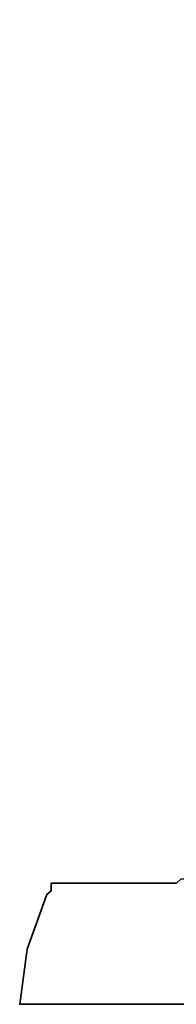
# Model space of a CAD drawing. Header units: millimetres. Extents: x -115 to 753, y -125 to 121.
# Tile 80 of 96: x 479.35 to 479.515, y 4.475 to 5.518. Entities that reach past the tile are written whole.
import ezdxf

# ---------------------------------------------------------------- set-up
doc = ezdxf.new("R2010")
doc.units = ezdxf.units.MM
doc.layers.add('DIM', color=4, linetype='Continuous')
doc.layers.add('layer 1', color=7, linetype='Continuous')

# ---------------------------------------------------------------- blocks, each defined once
blk = doc.blocks.new('TBI MOTION logo(完整正式版)')
at = {"layer": 'layer 1', "color": 22, "lineweight": 35}
blk.add_open_spline([(-40.59125, -7.943749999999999), (-40.59125, -7.943749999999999), (-40.97375, -7.943749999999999), (-40.97375, -7.943749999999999), (-40.97375, -7.943749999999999), (-40.97375, -7.943749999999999), (-41.38125, -7.943749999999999), (-41.38125, -7.943749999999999), (-41.38125, -7.943749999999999), (-41.38125, -7.943749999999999), (-41.54874999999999, -7.943749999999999), (-41.54874999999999, -7.943749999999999), (-41.54874999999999, -7.943749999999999), (-41.54874999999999, -7.943749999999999), (-41.59875, -7.943749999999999), (-41.59875, -7.943749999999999), (-41.59875, -7.943749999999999), (-41.59875, -7.943749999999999), (-41.88374999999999, -7.943749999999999), (-41.88374999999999, -7.943749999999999), (-41.88374999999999, -7.943749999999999), (-41.88374999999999, -7.943749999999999), (-41.90875, -7.91875), (-41.90875, -7.91875), (-41.90875, -7.91875), (-41.90875, -7.91875), (-42.19875, -7.871249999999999), (-42.19875, -7.871249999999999), (-42.19875, -7.871249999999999), (-42.19875, -7.871249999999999), (-42.43875, -7.82375), (-42.43875, -7.82375), (-42.43875, -7.82375), (-42.43875, -7.82375), (-42.45875, -7.82375), (-42.45875, -7.82375), (-42.45875, -7.82375), (-42.45875, -7.82375), (-42.48624999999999, -7.82375), (-42.48624999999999, -7.82375), (-42.48624999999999, -7.82375), (-42.48624999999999, -7.82375), (-42.67625, -7.723749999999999), (-42.67625, -7.723749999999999), (-42.67625, -7.723749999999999), (-42.67625, -7.723749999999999), (-42.70125, -7.70375), (-42.70125, -7.70375), (-42.70125, -7.70375), (-42.70125, -7.70375), (-42.72375, -7.678749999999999), (-42.72375, -7.678749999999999), (-42.72375, -7.678749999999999), (-42.72375, -7.678749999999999), (-42.86875, -7.488749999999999), (-42.86875, -7.488749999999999), (-42.86875, -7.488749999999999), (-42.86875, -7.488749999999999), (-42.89374999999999, -7.438749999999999), (-42.89374999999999, -7.438749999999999), (-42.89374999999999, -7.438749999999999), (-42.89374999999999, -7.438749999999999), (-42.91875, -7.388749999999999), (-42.91875, -7.388749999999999), (-42.91875, -7.388749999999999), (-42.91875, -7.388749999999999), (-42.93874999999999, -7.12875), (-42.93874999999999, -7.12875), (-42.93874999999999, -7.12875), (-42.93874999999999, -7.12875), (-42.96375, -7.103749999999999), (-42.96375, -7.103749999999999), (-42.96375, -7.103749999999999), (-42.96375, -7.103749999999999), (-42.96375, -7.053749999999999), (-42.96375, -7.053749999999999), (-42.96375, -7.053749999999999), (-42.96375, -7.053749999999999), (-42.96375, -7.00875), (-42.96375, -7.00875), (-42.96375, -7.00875), (-42.96375, -7.00875), (-42.91875, -6.69625), (-42.91875, -6.69625), (-42.91875, -6.69625), (-42.91875, -6.69625), (-42.91875, -6.62375), (-42.91875, -6.62375), (-42.91875, -6.62375), (-42.91875, -6.62375), (-42.91875, -6.59625), (-42.91875, -6.59625), (-42.91875, -6.59625), (-42.91875, -6.59625), (-42.91875, -6.57375), (-42.91875, -6.57375), (-42.91875, -6.57375), (-42.91875, -6.57375), (-42.91875, -6.528749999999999), (-42.91875, -6.528749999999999), (-42.91875, -6.528749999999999), (-42.91875, -6.528749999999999), (-42.89374999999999, -6.50375), (-42.89374999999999, -6.50375), (-42.89374999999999, -6.50375), (-42.89374999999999, -6.50375), (-42.84374999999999, -6.38375), (-42.84374999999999, -6.38375), (-42.84374999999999, -6.38375), (-42.84374999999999, -6.38375), (-42.84374999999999, -6.358749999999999), (-42.84374999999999, -6.358749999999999), (-42.84374999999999, -6.358749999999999), (-42.84374999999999, -6.358749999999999), (-42.74625, -6.143749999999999), (-42.74625, -6.143749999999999), (-42.74625, -6.143749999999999), (-42.74625, -6.143749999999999), (-42.70125, -5.853749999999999), (-42.70125, -5.853749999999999), (-42.70125, -5.853749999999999), (-42.70125, -5.853749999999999), (-42.60374999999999, -5.47125), (-42.60374999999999, -5.47125), (-42.60374999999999, -5.47125), (-42.60374999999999, -5.47125), (-42.60374999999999, -5.44875), (-42.60374999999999, -5.44875), (-42.60374999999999, -5.44875), (-42.60374999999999, -5.44875), (-42.38875, -4.678749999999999), (-42.38875, -4.678749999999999), (-42.38875, -4.678749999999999), (-42.38875, -4.678749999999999), (-42.36375, -4.653749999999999), (-42.36375, -4.653749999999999), (-42.36375, -4.653749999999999), (-42.36375, -4.653749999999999), (-42.12375, -3.69625), (-42.12375, -3.69625), (-42.12375, -3.69625), (-42.12375, -3.69625), (-42.12375, -3.67374), (-42.12375, -3.67374), (-42.12375, -3.67374), (-42.12375, -3.67374), (-41.78875, -2.593739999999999), (-41.78875, -2.593739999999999), (-41.78875, -2.593739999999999), (-41.78875, -2.593739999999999), (-41.18875, -0.19375), (-41.18875, -0.19375), (-41.18875, -0.19375), (-41.18875, -0.19375), (-40.54375, 2.20624), (-40.54375, 2.20624), (-40.54375, 2.20624), (-40.54375, 2.20624), (-40.25374999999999, 3.308749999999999), (-40.25374999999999, 3.308749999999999), (-40.25374999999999, 3.308749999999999), (-40.25374999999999, 3.308749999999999), (-39.98875, 4.27125), (-39.98875, 4.27125), (-39.98875, 4.27125), (-39.98875, 4.27125), (-39.77375, 5.131249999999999), (-39.77375, 5.131249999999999), (-39.77375, 5.131249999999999), (-39.77375, 5.131249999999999), (-39.67875, 5.47125), (-39.67875, 5.47125), (-39.67875, 5.47125), (-39.67875, 5.47125), (-39.60375, 5.756249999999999), (-39.60375, 5.756249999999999), (-39.60375, 5.756249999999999), (-39.60375, 5.756249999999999), (-39.60375, 5.78125), (-39.60375, 5.78125), (-39.60375, 5.78125), (-39.60375, 5.78125), (-39.50875, 5.97125), (-39.50875, 5.97125), (-39.50875, 5.97125), (-39.50875, 5.97125), (-39.50875, 6.138749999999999), (-39.50875, 6.138749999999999), (-39.50875, 6.138749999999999), (-39.50875, 6.138749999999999), (-39.48625, 6.166249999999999), (-39.48625, 6.166249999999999), (-39.48625, 6.166249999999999), (-39.48625, 6.166249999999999), (-39.46125, 6.286249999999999), (-39.46125, 6.286249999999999), (-39.46125, 6.286249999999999), (-39.46125, 6.286249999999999), (-39.46125, 6.426249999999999), (-39.46125, 6.426249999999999), (-39.46125, 6.426249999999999), (-39.46125, 6.426249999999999), (-39.41375, 6.426249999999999), (-39.41375, 6.426249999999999), (-39.41375, 6.426249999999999), (-39.41375, 6.426249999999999), (-39.29375, 6.69125), (-39.29375, 6.69125), (-39.29375, 6.69125), (-39.29375, 6.69125), (-39.26875, 6.741249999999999), (-39.26875, 6.741249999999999), (-39.26875, 6.741249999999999), (-39.26875, 6.741249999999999), (-39.24375, 6.76625), (-39.24375, 6.76625), (-39.24375, 6.76625), (-39.24375, 6.76625), (-38.98375, 7.006239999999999), (-38.98375, 7.006239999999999), (-38.98375, 7.006239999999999), (-38.98375, 7.006239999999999), (-38.95625, 7.026239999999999), (-38.95625, 7.026239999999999), (-38.95625, 7.026239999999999), (-38.95625, 7.026239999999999), (-38.78875, 7.126239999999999), (-38.78875, 7.126239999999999), (-38.78875, 7.126239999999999), (-38.78875, 7.126239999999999), (-38.76375, 7.126239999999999), (-38.76375, 7.126239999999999), (-38.76375, 7.126239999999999), (-38.76375, 7.126239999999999), (-38.74375, 7.126239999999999), (-38.74375, 7.126239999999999), (-38.74375, 7.126239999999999), (-38.74375, 7.126239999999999), (-38.52875, 7.171249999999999), (-38.52875, 7.171249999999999), (-38.52875, 7.171249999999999), (-38.52875, 7.171249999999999), (-38.52875, 7.196239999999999), (-38.52875, 7.196239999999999), (-38.52875, 7.196239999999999), (-38.52875, 7.196239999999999), (-38.50375, 7.196239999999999), (-38.50375, 7.196239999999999), (-38.50375, 7.196239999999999), (-38.50375, 7.196239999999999), (-38.26125, 7.21875), (-38.26125, 7.21875), (-38.26125, 7.21875), (-38.26125, 7.21875), (-38.23875000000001, 7.246239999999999), (-38.23875000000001, 7.246239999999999), (-38.23875000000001, 7.246239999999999), (-38.23875000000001, 7.246239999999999), (-38.21625, 7.246239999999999), (-38.21625, 7.246239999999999), (-38.21625, 7.246239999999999), (-38.21625, 7.246239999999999), (-38.18875, 7.246239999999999), (-38.18875, 7.246239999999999), (-38.18875, 7.246239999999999), (-38.18875, 7.246239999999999), (-37.90375, 7.246239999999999), (-37.90375, 7.246239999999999), (-37.90375, 7.246239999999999), (-37.90375, 7.246239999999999), (-37.85375, 7.246239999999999), (-37.85375, 7.246239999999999), (-37.85375, 7.246239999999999), (-37.85375, 7.246239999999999), (-37.75875, 7.246239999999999), (-37.75875, 7.246239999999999), (-37.75875, 7.246239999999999), (-37.75875, 7.246239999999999), (-37.42375, 7.246239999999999), (-37.42375, 7.246239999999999), (-37.42375, 7.246239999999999), (-37.42375, 7.246239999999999), (-37.08875, 7.246239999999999), (-37.08875, 7.246239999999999), (-37.08875, 7.246239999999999), (-37.08875, 7.246239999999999), (-37.06375, 7.246239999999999), (-37.06375, 7.246239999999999), (-37.06375, 7.246239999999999), (-37.06375, 7.246239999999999), (-37.06375, 7.266239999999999), (-37.06375, 7.266239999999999), (-37.06375, 7.266239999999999), (-37.06375, 7.266239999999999), (-37.03875, 7.291249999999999), (-37.03875, 7.291249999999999), (-37.03875, 7.291249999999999), (-37.03875, 7.291249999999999), (-37.03875, 7.31625), (-37.03875, 7.31625), (-37.03875, 7.31625), (-37.03875, 7.31625), (-36.94125, 7.676249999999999), (-36.94125, 7.676249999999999), (-36.94125, 7.676249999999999), (-36.94125, 7.676249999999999), (-36.86875, 7.98625), (-36.86875, 7.98625), (-36.86875, 7.98625), (-36.86875, 7.98625), (-36.98875000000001, 7.98625), (-36.98875000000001, 7.98625), (-36.98875000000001, 7.98625), (-36.98875000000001, 7.98625), (-37.42375, 7.98625), (-37.42375, 7.98625), (-37.42375, 7.98625), (-37.42375, 7.98625), (-37.94875, 7.98625), (-37.94875, 7.98625), (-37.94875, 7.98625), (-37.94875, 7.98625), (-38.57375, 7.98625), (-38.57375, 7.98625), (-38.57375, 7.98625), (-38.57375, 7.98625), (-39.29375, 7.98625), (-39.29375, 7.98625), (-39.29375, 7.98625), (-39.29375, 7.98625), (-40.82875, 7.98625), (-40.82875, 7.98625), (-40.82875, 7.98625), (-40.82875, 7.98625), (-42.36375, 7.98625), (-42.36375, 7.98625), (-42.36375, 7.98625), (-42.36375, 7.98625), (-43.08375, 7.98625), (-43.08375, 7.98625), (-43.08375, 7.98625), (-43.08375, 7.98625), (-43.70875, 7.98625), (-43.70875, 7.98625), (-43.70875, 7.98625), (-43.70875, 7.98625), (-44.23375, 7.98625), (-44.23375, 7.98625), (-44.23375, 7.98625), (-44.23375, 7.98625), (-44.66875, 7.98625), (-44.66875, 7.98625), (-44.66875, 7.98625), (-44.66875, 7.98625), (-44.88375, 7.98625), (-44.88375, 7.98625), (-44.88375, 7.98625), (-44.88375, 7.98625), (-44.90874999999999, 7.94125), (-44.90874999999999, 7.94125), (-44.90874999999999, 7.94125), (-44.90874999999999, 7.94125), (-44.90874999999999, 7.916249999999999), (-44.90874999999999, 7.916249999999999), (-44.90874999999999, 7.916249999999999), (-44.90874999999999, 7.916249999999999), (-45.00375, 7.55625), (-45.00375, 7.55625), (-45.00375, 7.55625), (-45.00375, 7.55625), (-45.05374999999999, 7.246239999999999), (-45.05374999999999, 7.246239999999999), (-45.05374999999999, 7.246239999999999), (-45.05374999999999, 7.246239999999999), (-44.61875, 7.246239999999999), (-44.61875, 7.246239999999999), (-44.61875, 7.246239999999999), (-44.61875, 7.246239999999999), (-44.11375, 7.246239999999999), (-44.11375, 7.246239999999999), (-44.11375, 7.246239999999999), (-44.11375, 7.246239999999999), (-43.99375, 7.246239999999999), (-43.99375, 7.246239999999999), (-43.99375, 7.246239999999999), (-43.99375, 7.246239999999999), (-43.94625, 7.246239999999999), (-43.94625, 7.246239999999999), (-43.94625, 7.246239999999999), (-43.94625, 7.246239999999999), (-43.92374, 7.246239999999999), (-43.92374, 7.246239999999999), (-43.92374, 7.246239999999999), (-43.92374, 7.246239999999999), (-43.65874999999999, 7.246239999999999), (-43.65874999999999, 7.246239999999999), (-43.65874999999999, 7.246239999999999), (-43.65874999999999, 7.246239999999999), (-43.63875, 7.21875), (-43.63875, 7.21875), (-43.63875, 7.21875), (-43.63875, 7.21875), (-43.46874999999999, 7.196239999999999), (-43.46874999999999, 7.196239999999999), (-43.46874999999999, 7.196239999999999), (-43.46874999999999, 7.196239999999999), (-43.39875, 7.196239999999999), (-43.39875, 7.196239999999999), (-43.39875, 7.196239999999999), (-43.39875, 7.196239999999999), (-43.37125, 7.171249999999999), (-43.37125, 7.171249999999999), (-43.37125, 7.171249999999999), (-43.37125, 7.171249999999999), (-43.34875, 7.171249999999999), (-43.34875, 7.171249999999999), (-43.34875, 7.171249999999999), (-43.34875, 7.171249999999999), (-43.20375, 7.126239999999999), (-43.20375, 7.126239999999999), (-43.20375, 7.126239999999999), (-43.20375, 7.126239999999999), (-43.05875, 7.076239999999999), (-43.05875, 7.076239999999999), (-43.05875, 7.076239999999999), (-43.05875, 7.076239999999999), (-43.01375, 7.076239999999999), (-43.01375, 7.076239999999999), (-43.01375, 7.076239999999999), (-43.01375, 7.076239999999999), (-42.98875, 7.026239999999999), (-42.98875, 7.026239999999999), (-42.98875, 7.026239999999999), (-42.98875, 7.026239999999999), (-42.79874999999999, 6.86125), (-42.79874999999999, 6.86125), (-42.79874999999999, 6.86125), (-42.79874999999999, 6.86125), (-42.77375, 6.81125), (-42.77375, 6.81125), (-42.77375, 6.81125), (-42.77375, 6.81125), (-42.74625, 6.76625), (-42.74625, 6.76625), (-42.74625, 6.76625), (-42.74625, 6.76625), (-42.72375, 6.47625), (-42.72375, 6.47625), (-42.72375, 6.47625), (-42.72375, 6.47625), (-42.70125, 6.45124), (-42.70125, 6.45124), (-42.70125, 6.45124), (-42.70125, 6.45124), (-42.70125, 6.426249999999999), (-42.70125, 6.426249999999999), (-42.70125, 6.426249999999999), (-42.70125, 6.426249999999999), (-42.72375, 6.40625), (-42.72375, 6.40625), (-42.72375, 6.40625), (-42.72375, 6.40625), (-42.74625, 5.97125), (-42.74625, 5.97125), (-42.74625, 5.97125), (-42.74625, 5.97125), (-42.74625, 5.94625), (-42.74625, 5.94625), (-42.74625, 5.94625), (-42.74625, 5.94625), (-42.74625, 5.926249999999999), (-42.74625, 5.926249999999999), (-42.74625, 5.926249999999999), (-42.74625, 5.926249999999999), (-42.77375, 5.876249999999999), (-42.77375, 5.876249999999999), (-42.77375, 5.876249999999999), (-42.77375, 5.876249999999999), (-42.81875, 5.80625), (-42.81875, 5.80625), (-42.81875, 5.80625), (-42.81875, 5.80625), (-42.86875, 5.63625), (-42.86875, 5.63625), (-42.86875, 5.63625), (-42.86875, 5.63625), (-42.91875, 5.39625), (-42.91875, 5.39625), (-42.91875, 5.39625), (-42.91875, 5.39625), (-42.91875, 5.37124), (-42.91875, 5.37124), (-42.91875, 5.37124), (-42.91875, 5.37124), (-43.01375, 5.10874), (-43.01375, 5.10874), (-43.01375, 5.10874), (-43.01375, 5.10874), (-43.10875, 4.771239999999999), (-43.10875, 4.771239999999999), (-43.10875, 4.771239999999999), (-43.10875, 4.771239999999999), (-43.29875, 3.956249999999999), (-43.29875, 3.956249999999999), (-43.29875, 3.956249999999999), (-43.29875, 3.956249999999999), (-43.58875, 2.951249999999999), (-43.58875, 2.951249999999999), (-43.58875, 2.951249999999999), (-43.58875, 2.951249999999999), (-43.87375, 1.87125), (-43.87375, 1.87125), (-43.87375, 1.87125), (-43.87375, 1.87125), (-44.52625, -0.50374), (-44.52625, -0.50374), (-44.52625, -0.50374), (-44.52625, -0.50374), (-45.14874999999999, -2.853749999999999), (-45.14874999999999, -2.853749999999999), (-45.14874999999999, -2.853749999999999), (-45.14874999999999, -2.853749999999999), (-45.43375, -3.95875), (-45.43375, -3.95875), (-45.43375, -3.95875), (-45.43375, -3.95875), (-45.69874999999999, -4.96875), (-45.69874999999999, -4.96875), (-45.69874999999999, -4.96875), (-45.69874999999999, -4.96875), (-45.91375, -5.78375), (-45.91375, -5.78375), (-45.91375, -5.78375), (-45.91375, -5.78375), (-46.01374999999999, -6.11875), (-46.01374999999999, -6.11875), (-46.01374999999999, -6.11875), (-46.01374999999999, -6.11875), (-46.01374999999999, -6.143749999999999), (-46.01374999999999, -6.143749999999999), (-46.01374999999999, -6.143749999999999), (-46.01374999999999, -6.143749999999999), (-46.10875, -6.40875), (-46.10875, -6.40875), (-46.10875, -6.40875), (-46.10875, -6.40875), (-46.15375, -6.648749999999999), (-46.15375, -6.648749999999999), (-46.15375, -6.648749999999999), (-46.15375, -6.648749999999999), (-46.20375, -6.83875), (-46.20375, -6.83875), (-46.20375, -6.83875), (-46.20375, -6.83875), (-46.22874999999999, -6.933749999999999), (-46.22874999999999, -6.933749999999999), (-46.22874999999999, -6.933749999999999), (-46.22874999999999, -6.933749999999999), (-46.22874999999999, -7.07875), (-46.22874999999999, -7.07875), (-46.22874999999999, -7.07875), (-46.22874999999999, -7.07875), (-46.27374999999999, -7.07875), (-46.27374999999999, -7.07875), (-46.27374999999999, -7.07875), (-46.27374999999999, -7.07875), (-46.39375, -7.34375), (-46.39375, -7.34375), (-46.39375, -7.34375), (-46.39375, -7.34375), (-46.39375, -7.36875), (-46.39375, -7.36875), (-46.39375, -7.36875), (-46.39375, -7.36875), (-46.42125, -7.388749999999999), (-46.42125, -7.388749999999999), (-46.42125, -7.388749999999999), (-46.42125, -7.388749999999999), (-46.68375, -7.678749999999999), (-46.68375, -7.678749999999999), (-46.68375, -7.678749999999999), (-46.68375, -7.678749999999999), (-46.70875, -7.70375), (-46.70875, -7.70375), (-46.70875, -7.70375), (-46.70875, -7.70375), (-46.75374999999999, -7.723749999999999), (-46.75374999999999, -7.723749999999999), (-46.75374999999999, -7.723749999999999), (-46.75374999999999, -7.723749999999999), (-47.08874999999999, -7.871249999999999), (-47.08874999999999, -7.871249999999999), (-47.08874999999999, -7.871249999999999), (-47.08874999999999, -7.871249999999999), (-47.11625, -7.871249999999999), (-47.11625, -7.871249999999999), (-47.11625, -7.871249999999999), (-47.11625, -7.871249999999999), (-47.13875, -7.893749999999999), (-47.13875, -7.893749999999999), (-47.13875, -7.893749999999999), (-47.13875, -7.893749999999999), (-47.56874999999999, -7.91875), (-47.56874999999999, -7.91875), (-47.56874999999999, -7.91875), (-47.56874999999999, -7.91875), (-47.59624999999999, -7.943749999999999), (-47.59624999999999, -7.943749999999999), (-47.59624999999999, -7.943749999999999), (-47.59624999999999, -7.943749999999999), (-47.64375, -7.943749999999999), (-47.64375, -7.943749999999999), (-47.64375, -7.943749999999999), (-47.64375, -7.943749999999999), (-47.73625, -7.943749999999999), (-47.73625, -7.943749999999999), (-47.73625, -7.943749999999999), (-47.73625, -7.943749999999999), (-48.07375, -7.943749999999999), (-48.07375, -7.943749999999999), (-48.07375, -7.943749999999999), (-48.07375, -7.943749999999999), (-48.36125, -7.943749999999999), (-48.36125, -7.943749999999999), (-48.36125, -7.943749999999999), (-48.36125, -7.943749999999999), (-48.36125, -7.966249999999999), (-48.36125, -7.966249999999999), (-48.36125, -7.966249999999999), (-48.36125, -7.966249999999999), (-48.36125, -7.991249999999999), (-48.36125, -7.991249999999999), (-48.36125, -7.991249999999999), (-48.36125, -7.991249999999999), (-48.38875, -8.013749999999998), (-48.38875, -8.013749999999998), (-48.38875, -8.013749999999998), (-48.38875, -8.013749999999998), (-48.50875, -8.34875), (-48.50875, -8.34875), (-48.50875, -8.34875), (-48.50875, -8.34875), (-48.55375, -8.68625), (-48.55375, -8.68625), (-48.55375, -8.68625), (-48.55375, -8.68625), (-48.45875, -8.68625), (-48.45875, -8.68625), (-48.45875, -8.68625), (-48.45875, -8.68625), (-48.07375, -8.68625), (-48.07375, -8.68625), (-48.07375, -8.68625), (-48.07375, -8.68625), (-47.52374999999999, -8.68625), (-47.52374999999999, -8.68625), (-47.52374999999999, -8.68625), (-47.52374999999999, -8.68625), (-46.92375, -8.68625), (-46.92375, -8.68625), (-46.92375, -8.68625), (-46.92375, -8.68625), (-46.25375, -8.68625), (-46.25375, -8.68625), (-46.25375, -8.68625), (-46.25375, -8.68625), (-46.20375, -8.68625), (-46.20375, -8.68625), (-46.20375, -8.68625), (-46.20375, -8.68625), (-44.71375, -8.68625), (-44.71375, -8.68625), (-44.71375, -8.68625), (-44.71375, -8.68625), (-43.22874999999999, -8.68625), (-43.22874999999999, -8.68625), (-43.22874999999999, -8.68625), (-43.22874999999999, -8.68625), (-42.55875, -8.68625), (-42.55875, -8.68625), (-42.55875, -8.68625), (-42.55875, -8.68625), (-42.50874999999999, -8.68625), (-42.50874999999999, -8.68625), (-42.50874999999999, -8.68625), (-42.50874999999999, -8.68625), (-41.93375, -8.68625), (-41.93375, -8.68625), (-41.93375, -8.68625), (-41.93375, -8.68625), (-41.38125, -8.68625), (-41.38125, -8.68625), (-41.38125, -8.68625), (-41.38125, -8.68625), (-40.97375, -8.68625), (-40.97375, -8.68625), (-40.97375, -8.68625), (-40.97375, -8.68625), (-40.78125, -8.68625), (-40.78125, -8.68625), (-40.78125, -8.68625), (-40.78125, -8.68625), (-40.78125, -8.638749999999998), (-40.78125, -8.638749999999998), (-40.78125, -8.638749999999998), (-40.78125, -8.638749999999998), (-40.75874999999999, -8.638749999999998), (-40.75874999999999, -8.638749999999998), (-40.75874999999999, -8.638749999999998), (-40.75874999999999, -8.638749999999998), (-40.66374999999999, -8.27875), (-40.66374999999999, -8.27875), (-40.66374999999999, -8.27875), (-40.66374999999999, -8.27875), (-40.59125, -7.943749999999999), (-40.59125, -7.943749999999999)], degree=3, knots=[0, 0, 0, 0, 0.0055865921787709, 0.0055865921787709, 0.0055865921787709, 0.0055865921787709, 0.0111731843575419, 0.0111731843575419, 0.0111731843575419, 0.0111731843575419, 0.0167597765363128, 0.0167597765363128, 0.0167597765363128, 0.0167597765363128, 0.0223463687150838, 0.0223463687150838, 0.0223463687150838, 0.0223463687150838, 0.0279329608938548, 0.0279329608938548, 0.0279329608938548, 0.0279329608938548, 0.0335195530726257, 0.0335195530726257, 0.0335195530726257, 0.0335195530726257, 0.0391061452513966, 0.0391061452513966, 0.0391061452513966, 0.0391061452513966, 0.0446927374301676, 0.0446927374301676, 0.0446927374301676, 0.0446927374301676, 0.0502793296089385, 0.0502793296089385, 0.0502793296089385, 0.0502793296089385, 0.0558659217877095, 0.0558659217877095, 0.0558659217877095, 0.0558659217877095, 0.0614525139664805, 0.0614525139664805, 0.0614525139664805, 0.0614525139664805, 0.0670391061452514, 0.0670391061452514, 0.0670391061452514, 0.0670391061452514, 0.0726256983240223, 0.0726256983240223, 0.0726256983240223, 0.0726256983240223, 0.0782122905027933, 0.0782122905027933, 0.0782122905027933, 0.0782122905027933, 0.0837988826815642, 0.0837988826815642, 0.0837988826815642, 0.0837988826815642, 0.0893854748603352, 0.0893854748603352, 0.0893854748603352, 0.0893854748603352, 0.0949720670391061, 0.0949720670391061, 0.0949720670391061, 0.0949720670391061, 0.1005586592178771, 0.1005586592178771, 0.1005586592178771, 0.1005586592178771, 0.106145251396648, 0.106145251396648, 0.106145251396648, 0.106145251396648, 0.1117318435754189, 0.1117318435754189, 0.1117318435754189, 0.1117318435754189, 0.1173184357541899, 0.1173184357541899, 0.1173184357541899, 0.1173184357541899, 0.1229050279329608, 0.1229050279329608, 0.1229050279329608, 0.1229050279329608, 0.1284916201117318, 0.1284916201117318, 0.1284916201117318, 0.1284916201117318, 0.1340782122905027, 0.1340782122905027, 0.1340782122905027, 0.1340782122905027, 0.1396648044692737, 0.1396648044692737, 0.1396648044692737, 0.1396648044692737, 0.1452513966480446, 0.1452513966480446, 0.1452513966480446, 0.1452513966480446, 0.1508379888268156, 0.1508379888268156, 0.1508379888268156, 0.1508379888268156, 0.1564245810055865, 0.1564245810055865, 0.1564245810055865, 0.1564245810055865, 0.1620111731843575, 0.1620111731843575, 0.1620111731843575, 0.1620111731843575, 0.1675977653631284, 0.1675977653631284, 0.1675977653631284, 0.1675977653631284, 0.1731843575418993, 0.1731843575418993, 0.1731843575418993, 0.1731843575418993, 0.1787709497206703, 0.1787709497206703, 0.1787709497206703, 0.1787709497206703, 0.1843575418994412, 0.1843575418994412, 0.1843575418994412, 0.1843575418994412, 0.1899441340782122, 0.1899441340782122, 0.1899441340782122, 0.1899441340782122, 0.1955307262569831, 0.1955307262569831, 0.1955307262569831, 0.1955307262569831, 0.2011173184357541, 0.2011173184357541, 0.2011173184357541, 0.2011173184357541, 0.206703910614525, 0.206703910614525, 0.206703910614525, 0.206703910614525, 0.2122905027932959, 0.2122905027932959, 0.2122905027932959, 0.2122905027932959, 0.2178770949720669, 0.2178770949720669, 0.2178770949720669, 0.2178770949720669, 0.2234636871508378, 0.2234636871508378, 0.2234636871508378, 0.2234636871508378, 0.2290502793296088, 0.2290502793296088, 0.2290502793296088, 0.2290502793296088, 0.2346368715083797, 0.2346368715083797, 0.2346368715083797, 0.2346368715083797, 0.2402234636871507, 0.2402234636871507, 0.2402234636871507, 0.2402234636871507, 0.2458100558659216, 0.2458100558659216, 0.2458100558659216, 0.2458100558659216, 0.2513966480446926, 0.2513966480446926, 0.2513966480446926, 0.2513966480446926, 0.2569832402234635, 0.2569832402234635, 0.2569832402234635, 0.2569832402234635, 0.2625698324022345, 0.2625698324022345, 0.2625698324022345, 0.2625698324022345, 0.2681564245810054, 0.2681564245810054, 0.2681564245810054, 0.2681564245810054, 0.2737430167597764, 0.2737430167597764, 0.2737430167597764, 0.2737430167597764, 0.2793296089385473, 0.2793296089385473, 0.2793296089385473, 0.2793296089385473, 0.2849162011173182, 0.2849162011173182, 0.2849162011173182, 0.2849162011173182, 0.2905027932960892, 0.2905027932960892, 0.2905027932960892, 0.2905027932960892, 0.2960893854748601, 0.2960893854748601, 0.2960893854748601, 0.2960893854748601, 0.3016759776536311, 0.3016759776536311, 0.3016759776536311, 0.3016759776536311, 0.3072625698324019, 0.3072625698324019, 0.3072625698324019, 0.3072625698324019, 0.312849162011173, 0.312849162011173, 0.312849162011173, 0.312849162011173, 0.3184357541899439, 0.3184357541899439, 0.3184357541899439, 0.3184357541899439, 0.3240223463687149, 0.3240223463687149, 0.3240223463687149, 0.3240223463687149, 0.3296089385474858, 0.3296089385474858, 0.3296089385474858, 0.3296089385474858, 0.3351955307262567, 0.3351955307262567, 0.3351955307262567, 0.3351955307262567, 0.3407821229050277, 0.3407821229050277, 0.3407821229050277, 0.3407821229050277, 0.3463687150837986, 0.3463687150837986, 0.3463687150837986, 0.3463687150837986, 0.3519553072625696, 0.3519553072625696, 0.3519553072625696, 0.3519553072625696, 0.3575418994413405, 0.3575418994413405, 0.3575418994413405, 0.3575418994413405, 0.3631284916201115, 0.3631284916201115, 0.3631284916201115, 0.3631284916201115, 0.3687150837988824, 0.3687150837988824, 0.3687150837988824, 0.3687150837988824, 0.3743016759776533, 0.3743016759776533, 0.3743016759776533, 0.3743016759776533, 0.3798882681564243, 0.3798882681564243, 0.3798882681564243, 0.3798882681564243, 0.3854748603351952, 0.3854748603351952, 0.3854748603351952, 0.3854748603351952, 0.3910614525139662, 0.3910614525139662, 0.3910614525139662, 0.3910614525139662, 0.3966480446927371, 0.3966480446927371, 0.3966480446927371, 0.3966480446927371, 0.4022346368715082, 0.4022346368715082, 0.4022346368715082, 0.4022346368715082, 0.407821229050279, 0.407821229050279, 0.407821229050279, 0.407821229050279, 0.4134078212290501, 0.4134078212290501, 0.4134078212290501, 0.4134078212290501, 0.4189944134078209, 0.4189944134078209, 0.4189944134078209, 0.4189944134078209, 0.4245810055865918, 0.4245810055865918, 0.4245810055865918, 0.4245810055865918, 0.4301675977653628, 0.4301675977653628, 0.4301675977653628, 0.4301675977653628, 0.4357541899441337, 0.4357541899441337, 0.4357541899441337, 0.4357541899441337, 0.4413407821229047, 0.4413407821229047, 0.4413407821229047, 0.4413407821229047, 0.4469273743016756, 0.4469273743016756, 0.4469273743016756, 0.4469273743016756, 0.4525139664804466, 0.4525139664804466, 0.4525139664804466, 0.4525139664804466, 0.4581005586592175, 0.4581005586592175, 0.4581005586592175, 0.4581005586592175, 0.4636871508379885, 0.4636871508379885, 0.4636871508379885, 0.4636871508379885, 0.4692737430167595, 0.4692737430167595, 0.4692737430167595, 0.4692737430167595, 0.4748603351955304, 0.4748603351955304, 0.4748603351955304, 0.4748603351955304, 0.4804469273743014, 0.4804469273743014, 0.4804469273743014, 0.4804469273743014, 0.4860335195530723, 0.4860335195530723, 0.4860335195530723, 0.4860335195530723, 0.4916201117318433, 0.4916201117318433, 0.4916201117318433, 0.4916201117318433, 0.4972067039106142, 0.4972067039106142, 0.4972067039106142, 0.4972067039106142, 0.5027932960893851, 0.5027932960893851, 0.5027932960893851, 0.5027932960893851, 0.508379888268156, 0.508379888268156, 0.508379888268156, 0.508379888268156, 0.513966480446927, 0.513966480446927, 0.513966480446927, 0.513966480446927, 0.519553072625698, 0.519553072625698, 0.519553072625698, 0.519553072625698, 0.525139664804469, 0.525139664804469, 0.525139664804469, 0.525139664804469, 0.53072625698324, 0.53072625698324, 0.53072625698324, 0.53072625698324, 0.536312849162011, 0.536312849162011, 0.536312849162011, 0.536312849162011, 0.541899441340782, 0.541899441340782, 0.541899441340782, 0.541899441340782, 0.547486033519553, 0.547486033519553, 0.547486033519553, 0.547486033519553, 0.553072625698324, 0.553072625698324, 0.553072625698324, 0.553072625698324, 0.558659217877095, 0.558659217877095, 0.558659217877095, 0.558659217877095, 0.564245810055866, 0.564245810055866, 0.564245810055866, 0.564245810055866, 0.569832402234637, 0.569832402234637, 0.569832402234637, 0.569832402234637, 0.575418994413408, 0.575418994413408, 0.575418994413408, 0.575418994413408, 0.581005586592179, 0.581005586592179, 0.581005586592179, 0.581005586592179, 0.58659217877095, 0.58659217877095, 0.58659217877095, 0.58659217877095, 0.592178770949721, 0.592178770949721, 0.592178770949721, 0.592178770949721, 0.5977653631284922, 0.5977653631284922, 0.5977653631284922, 0.5977653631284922, 0.603351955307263, 0.603351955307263, 0.603351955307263, 0.603351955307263, 0.608938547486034, 0.608938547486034, 0.608938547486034, 0.608938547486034, 0.6145251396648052, 0.6145251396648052, 0.6145251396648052, 0.6145251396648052, 0.6201117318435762, 0.6201117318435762, 0.6201117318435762, 0.6201117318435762, 0.6256983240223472, 0.6256983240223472, 0.6256983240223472, 0.6256983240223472, 0.631284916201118, 0.631284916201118, 0.631284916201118, 0.631284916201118, 0.6368715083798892, 0.6368715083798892, 0.6368715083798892, 0.6368715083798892, 0.6424581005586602, 0.6424581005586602, 0.6424581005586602, 0.6424581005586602, 0.6480446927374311, 0.6480446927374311, 0.6480446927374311, 0.6480446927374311, 0.6536312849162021, 0.6536312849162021, 0.6536312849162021, 0.6536312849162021, 0.6592178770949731, 0.6592178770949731, 0.6592178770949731, 0.6592178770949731, 0.6648044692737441, 0.6648044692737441, 0.6648044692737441, 0.6648044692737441, 0.6703910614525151, 0.6703910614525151, 0.6703910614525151, 0.6703910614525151, 0.6759776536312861, 0.6759776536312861, 0.6759776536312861, 0.6759776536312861, 0.6815642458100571, 0.6815642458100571, 0.6815642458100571, 0.6815642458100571, 0.687150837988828, 0.687150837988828, 0.687150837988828, 0.687150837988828, 0.6927374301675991, 0.6927374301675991, 0.6927374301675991, 0.6927374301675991, 0.69832402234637, 0.69832402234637, 0.69832402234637, 0.69832402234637, 0.703910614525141, 0.703910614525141, 0.703910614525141, 0.703910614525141, 0.7094972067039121, 0.7094972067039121, 0.7094972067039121, 0.7094972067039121, 0.715083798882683, 0.715083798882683, 0.715083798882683, 0.715083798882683, 0.7206703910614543, 0.7206703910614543, 0.7206703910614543, 0.7206703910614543, 0.7262569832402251, 0.7262569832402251, 0.7262569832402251, 0.7262569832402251, 0.731843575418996, 0.731843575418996, 0.731843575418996, 0.731843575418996, 0.7374301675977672, 0.7374301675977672, 0.7374301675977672, 0.7374301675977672, 0.7430167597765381, 0.7430167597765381, 0.7430167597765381, 0.7430167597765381, 0.7486033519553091, 0.7486033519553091, 0.7486033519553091, 0.7486033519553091, 0.75418994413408, 0.75418994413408, 0.75418994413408, 0.75418994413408, 0.7597765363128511, 0.7597765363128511, 0.7597765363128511, 0.7597765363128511, 0.7653631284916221, 0.7653631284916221, 0.7653631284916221, 0.7653631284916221, 0.770949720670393, 0.770949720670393, 0.770949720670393, 0.770949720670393, 0.7765363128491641, 0.7765363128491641, 0.7765363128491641, 0.7765363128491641, 0.7821229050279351, 0.7821229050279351, 0.7821229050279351, 0.7821229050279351, 0.787709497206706, 0.787709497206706, 0.787709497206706, 0.787709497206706, 0.7932960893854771, 0.7932960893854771, 0.7932960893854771, 0.7932960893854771, 0.798882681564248, 0.798882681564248, 0.798882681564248, 0.798882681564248, 0.8044692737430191, 0.8044692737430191, 0.8044692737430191, 0.8044692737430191, 0.8100558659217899, 0.8100558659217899, 0.8100558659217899, 0.8100558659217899, 0.8156424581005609, 0.8156424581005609, 0.8156424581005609, 0.8156424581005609, 0.8212290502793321, 0.8212290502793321, 0.8212290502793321, 0.8212290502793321, 0.8268156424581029, 0.8268156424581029, 0.8268156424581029, 0.8268156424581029, 0.8324022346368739, 0.8324022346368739, 0.8324022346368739, 0.8324022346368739, 0.8379888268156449, 0.8379888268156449, 0.8379888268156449, 0.8379888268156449, 0.8435754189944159, 0.8435754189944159, 0.8435754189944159, 0.8435754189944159, 0.8491620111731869, 0.8491620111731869, 0.8491620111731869, 0.8491620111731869, 0.8547486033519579, 0.8547486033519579, 0.8547486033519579, 0.8547486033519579, 0.8603351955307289, 0.8603351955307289, 0.8603351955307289, 0.8603351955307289, 0.8659217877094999, 0.8659217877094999, 0.8659217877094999, 0.8659217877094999, 0.8715083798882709, 0.8715083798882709, 0.8715083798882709, 0.8715083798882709, 0.8770949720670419, 0.8770949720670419, 0.8770949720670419, 0.8770949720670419, 0.8826815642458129, 0.8826815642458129, 0.8826815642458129, 0.8826815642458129, 0.888268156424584, 0.888268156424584, 0.888268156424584, 0.888268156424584, 0.8938547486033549, 0.8938547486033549, 0.8938547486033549, 0.8938547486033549, 0.8994413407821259, 0.8994413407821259, 0.8994413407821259, 0.8994413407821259, 0.9050279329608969, 0.9050279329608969, 0.9050279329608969, 0.9050279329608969, 0.9106145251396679, 0.9106145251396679, 0.9106145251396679, 0.9106145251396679, 0.9162011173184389, 0.9162011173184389, 0.9162011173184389, 0.9162011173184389, 0.9217877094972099, 0.9217877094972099, 0.9217877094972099, 0.9217877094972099, 0.9273743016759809, 0.9273743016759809, 0.9273743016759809, 0.9273743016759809, 0.9329608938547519, 0.9329608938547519, 0.9329608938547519, 0.9329608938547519, 0.9385474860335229, 0.9385474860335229, 0.9385474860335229, 0.9385474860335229, 0.944134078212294, 0.944134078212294, 0.944134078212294, 0.944134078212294, 0.9497206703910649, 0.9497206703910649, 0.9497206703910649, 0.9497206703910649, 0.9553072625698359, 0.9553072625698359, 0.9553072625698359, 0.9553072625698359, 0.960893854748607, 0.960893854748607, 0.960893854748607, 0.960893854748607, 0.9664804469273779, 0.9664804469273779, 0.9664804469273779, 0.9664804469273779, 0.972067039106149, 0.972067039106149, 0.972067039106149, 0.972067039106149, 0.9776536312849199, 0.9776536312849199, 0.9776536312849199, 0.9776536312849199, 0.9832402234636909, 0.9832402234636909, 0.9832402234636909, 0.9832402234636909, 0.988826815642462, 0.988826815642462, 0.988826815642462, 0.988826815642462, 0.9944134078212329, 0.9944134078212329, 0.9944134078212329, 0.9944134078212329, 1, 1, 1, 1], dxfattribs=at)

msp = doc.modelspace()

# ---------------------------------------------------------------- block references
at = {"layer": 'DIM', "xscale": 0.1729727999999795, "yscale": 0.1729727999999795, "zscale": 0.1729727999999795}
msp.add_blockref('TBI MOTION logo(完整正式版)', (487.7485377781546, 5.97700432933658), dxfattribs=at)

doc.saveas('drawing.dxf')
